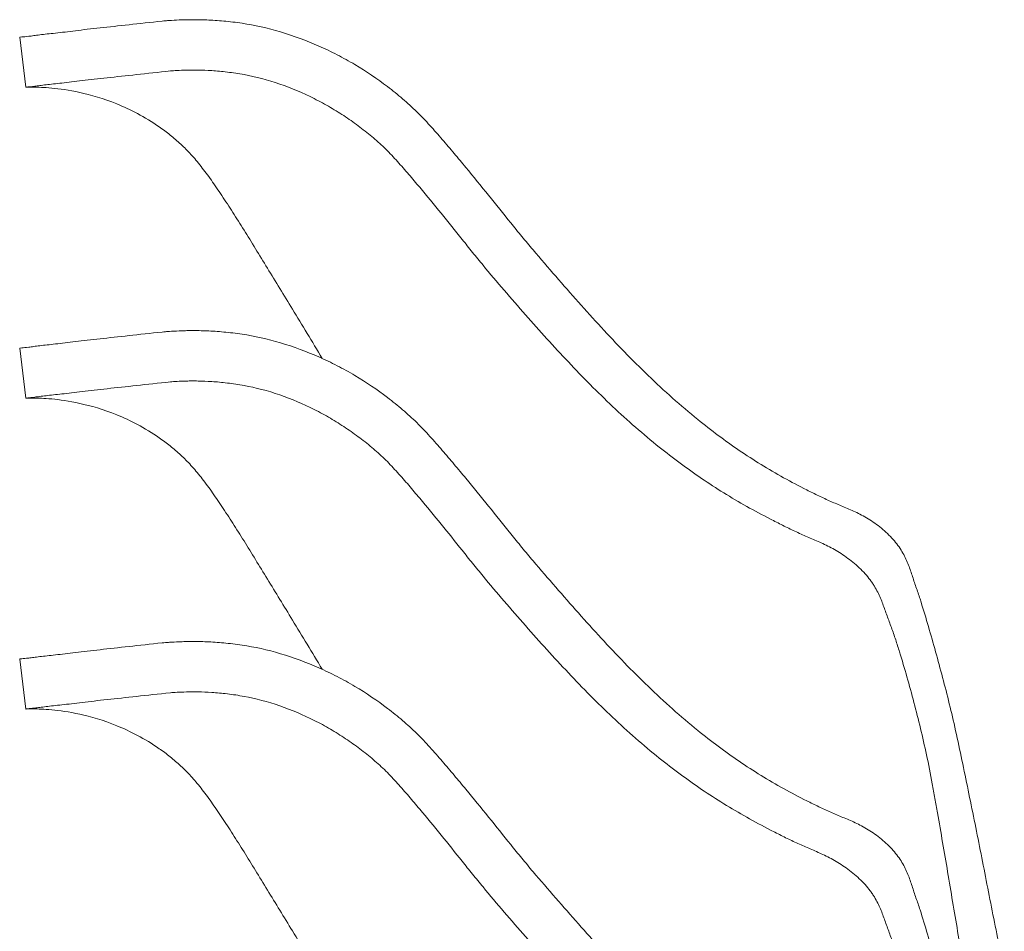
# Model space of a CAD drawing. Header units: centimetres. Extents: x -28 to 145, y -313 to 96.
# Tile 51 of 64: x 79 to 94, y -82 to -68. Entities that reach past the tile are written whole.
import ezdxf

# ---------------------------------------------------------------- set-up
doc = ezdxf.new("R2010")
doc.units = ezdxf.units.CM
doc.layers.add('Main lines', color=7, linetype='Continuous', lineweight=13, true_color=0x000000)
doc.layers.add('Predefinito', color=7, linetype='Continuous', true_color=0x000000)

# ---------------------------------------------------------------- blocks, each defined once
blk = doc.blocks.new('CB-298_Petal_Stacked_2D_Side')
at = {"layer": 'Main lines'}
for p, q in [((-39.217, 129.913), (-39.125, 129.146)), ((-39.217, 125.14), (-39.125, 124.373)), ((-39.217, 120.367), (-39.125, 119.6))]:
    blk.add_line(p, q, dxfattribs=at)
for points in [[(-37.028, 130.161), (-37.391, 130.123), (-37.709, 130.086), (-37.983, 130.057)], [(-37.028, 125.388), (-37.391, 125.35), (-37.709, 125.314), (-37.983, 125.284)], [(-37.028, 120.616), (-37.391, 120.577), (-37.709, 120.541), (-37.983, 120.511)]]:
    blk.add_open_spline(points, degree=3, dxfattribs=at)
for points, knots in [([(-35.214, 129.995), (-35.415, 130.055), (-35.613, 130.098), (-35.852, 130.134), (-35.9, 130.141), (-35.994, 130.152), (-36.04, 130.157), (-36.176, 130.169), (-36.262, 130.175), (-36.425, 130.181), (-36.501, 130.182), (-36.608, 130.182), (-36.642, 130.181), (-36.707, 130.18), (-36.738, 130.179), (-36.824, 130.176), (-36.875, 130.173), (-36.941, 130.169), (-36.961, 130.167), (-36.998, 130.164), (-37.014, 130.163), (-37.028, 130.161)], [985.390002, 985.390002, 985.390002, 985.390002, 991.724493, 991.724493, 993.308115, 993.308115, 994.891738, 994.891738, 998.058983, 998.058983, 1001.226228, 1001.226228, 1002.809851, 1002.809851, 1004.393474, 1004.393474, 1007.560719, 1007.560719, 1009.144341, 1009.144341, 1010.727964, 1010.727964, 1010.727964, 1010.727964]), ([(-37.983, 130.057), (-38.051, 130.049), (-38.117, 130.042), (-38.242, 130.028), (-38.302, 130.02), (-38.416, 130.006), (-38.47, 129.999), (-38.573, 129.987), (-38.621, 129.981), (-38.713, 129.972), (-38.756, 129.967), (-38.836, 129.959), (-38.873, 129.954), (-38.942, 129.946), (-38.973, 129.941), (-39.03, 129.934), (-39.056, 129.93), (-39.125, 129.922), (-39.159, 129.919), (-39.205, 129.915), (-39.217, 129.913), (-39.217, 129.913)], [1051.500156, 1051.500156, 1051.500156, 1051.500156, 1061.693204, 1061.693204, 1071.886252, 1071.886252, 1082.0793, 1082.0793, 1092.272349, 1092.272349, 1102.465397, 1102.465397, 1112.658445, 1112.658445, 1122.851493, 1122.851493, 1133.044541, 1133.044541, 1153.430637, 1153.430637, 1173.81658, 1173.81658, 1173.81658, 1173.81658]), ([(-28.809, 124.045), (-29.072, 124.258), (-29.325, 124.484), (-29.694, 124.84), (-29.816, 124.961), (-30.055, 125.208), (-30.173, 125.333), (-30.409, 125.587), (-30.526, 125.717), (-30.758, 125.978), (-30.874, 126.11), (-31.106, 126.377), (-31.222, 126.512), (-31.395, 126.717), (-31.453, 126.785), (-31.567, 126.924), (-31.624, 126.994), (-31.793, 127.204), (-31.906, 127.345), (-32.135, 127.629), (-32.251, 127.771), (-32.429, 127.986), (-32.488, 128.057), (-32.608, 128.2), (-32.669, 128.272), (-32.761, 128.379), (-32.793, 128.415), (-32.856, 128.487), (-32.888, 128.523), (-32.953, 128.594), (-32.986, 128.63), (-33.053, 128.7), (-33.088, 128.735), (-33.193, 128.838), (-33.265, 128.904), (-33.415, 129.032), (-33.492, 129.094), (-33.729, 129.275), (-33.896, 129.389), (-34.161, 129.546), (-34.252, 129.596), (-34.436, 129.691), (-34.529, 129.736), (-34.814, 129.861), (-35.011, 129.934), (-35.214, 129.995)], [883.141072, 883.141072, 883.141072, 883.141072, 895.922188, 895.922188, 902.312746, 902.312746, 908.703304, 908.703304, 915.093863, 915.093863, 921.484421, 921.484421, 927.874979, 927.874979, 931.070258, 931.070258, 934.265537, 934.265537, 940.656095, 940.656095, 947.046653, 947.046653, 950.241933, 950.241933, 953.437212, 953.437212, 955.034851, 955.034851, 956.632491, 956.632491, 958.23013, 958.23013, 959.82777, 959.82777, 963.023049, 963.023049, 966.218328, 966.218328, 972.608886, 972.608886, 975.804165, 975.804165, 978.999444, 978.999444, 985.390002, 985.390002, 985.390002, 985.390002]), ([(-36.904, 129.395), (-37.088, 129.376), (-37.261, 129.357), (-37.584, 129.322), (-37.734, 129.306), (-37.873, 129.291)], [245.789728, 245.789728, 245.789728, 245.789728, 266.32738, 266.32738, 286.865033, 286.865033, 286.865033, 286.865033]), ([(-35.225, 129.195), (-35.411, 129.26), (-35.594, 129.306), (-35.815, 129.347), (-35.858, 129.354), (-35.945, 129.367), (-35.988, 129.373), (-36.113, 129.388), (-36.193, 129.395), (-36.343, 129.405), (-36.413, 129.408), (-36.511, 129.409), (-36.543, 129.409), (-36.604, 129.409), (-36.632, 129.409), (-36.713, 129.407), (-36.76, 129.405), (-36.842, 129.4), (-36.876, 129.398), (-36.904, 129.395)], [221.587678, 221.587678, 221.587678, 221.587678, 227.63819, 227.63819, 229.150818, 229.150818, 230.663447, 230.663447, 233.688703, 233.688703, 236.713959, 236.713959, 238.226587, 238.226587, 239.739215, 239.739215, 242.764472, 242.764472, 245.789728, 245.789728, 245.789728, 245.789728]), ([(-37.873, 129.291), (-38.012, 129.276), (-38.139, 129.261), (-38.313, 129.24), (-38.368, 129.233), (-38.473, 129.221), (-38.522, 129.215), (-38.661, 129.2), (-38.742, 129.192), (-38.847, 129.179), (-38.878, 129.175), (-38.936, 129.167), (-38.962, 129.163), (-39.032, 129.155), (-39.067, 129.152), (-39.114, 129.148), (-39.125, 129.146), (-39.125, 129.146)], [286.865033, 286.865033, 286.865033, 286.865033, 307.402685, 307.402685, 317.671511, 317.671511, 327.940337, 327.940337, 348.47799, 348.47799, 358.746816, 358.746816, 369.015642, 369.015642, 389.553294, 389.553294, 410.090947, 410.090947, 410.090947, 410.090947]), ([(-39.125, 129.146), (-39.11, 129.146), (-39.07, 129.148), (-38.937, 129.146), (-38.844, 129.144), (-38.607, 129.122), (-38.463, 129.102), (-38.126, 129.028), (-37.934, 128.974), (-37.624, 128.848), (-37.517, 128.798), (-37.298, 128.682), (-37.186, 128.615), (-37.019, 128.498), (-36.963, 128.456), (-36.852, 128.367), (-36.797, 128.32), (-36.69, 128.221), (-36.639, 128.17), (-36.563, 128.086), (-36.537, 128.057), (-36.486, 127.996), (-36.46, 127.963), (-36.381, 127.864), (-36.328, 127.793), (-36.222, 127.643), (-36.168, 127.564), (-36.058, 127.398), (-36.002, 127.312), (-35.889, 127.136), (-35.832, 127.045), (-35.716, 126.86), (-35.658, 126.764), (-35.538, 126.569), (-35.477, 126.469), (-35.352, 126.265), (-35.289, 126.161), (-35.224, 126.056)], [410.090947, 410.090947, 410.090947, 410.090947, 425.343416, 425.343416, 440.595885, 440.595885, 455.848354, 455.848354, 471.100823, 471.100823, 478.727057, 478.727057, 486.353292, 486.353292, 490.166409, 490.166409, 493.979526, 493.979526, 497.792643, 497.792643, 499.699202, 499.699202, 501.605761, 501.605761, 505.418878, 505.418878, 509.231995, 509.231995, 513.045112, 513.045112, 516.85823, 516.85823, 520.671347, 520.671347, 524.484464, 524.484464, 528.297581, 528.297581, 528.297581, 528.297581]), ([(-29.4, 123.621), (-29.523, 123.72), (-29.645, 123.821), (-29.883, 124.03), (-30.001, 124.136), (-30.232, 124.355), (-30.347, 124.467), (-30.573, 124.694), (-30.684, 124.81), (-30.906, 125.046), (-31.016, 125.165), (-31.236, 125.406), (-31.344, 125.528), (-31.562, 125.777), (-31.671, 125.903), (-31.889, 126.156), (-31.998, 126.283), (-32.159, 126.479), (-32.213, 126.544), (-32.32, 126.676), (-32.373, 126.743), (-32.532, 126.943), (-32.639, 127.077), (-32.856, 127.344), (-32.966, 127.477), (-33.133, 127.676), (-33.189, 127.742), (-33.274, 127.841), (-33.303, 127.874), (-33.36, 127.94), (-33.389, 127.972), (-33.476, 128.069), (-33.535, 128.133), (-33.627, 128.224), (-33.659, 128.253), (-33.723, 128.311), (-33.755, 128.34), (-33.855, 128.425), (-33.925, 128.48), (-34.067, 128.587), (-34.14, 128.64), (-34.291, 128.741), (-34.369, 128.79), (-34.528, 128.883), (-34.611, 128.928), (-34.865, 129.056), (-35.041, 129.131), (-35.225, 129.195)], [125.544604, 125.544604, 125.544604, 125.544604, 131.547296, 131.547296, 137.549988, 137.549988, 143.55268, 143.55268, 149.555372, 149.555372, 155.558065, 155.558065, 161.560757, 161.560757, 167.563449, 167.563449, 173.566141, 173.566141, 176.567487, 176.567487, 179.568833, 179.568833, 185.571525, 185.571525, 191.574217, 191.574217, 194.575563, 194.575563, 196.076236, 196.076236, 197.576909, 197.576909, 200.578255, 200.578255, 202.078928, 202.078928, 203.579601, 203.579601, 206.580947, 206.580947, 209.582293, 209.582293, 212.583639, 212.583639, 215.584986, 215.584986, 221.587678, 221.587678, 221.587678, 221.587678]), ([(-35.224, 126.056), (-35.16, 125.951), (-35.095, 125.846), (-34.881, 125.495), (-34.73, 125.244), (-34.575, 124.983)], [528.297581, 528.297581, 528.297581, 528.297581, 532.110699, 532.110699, 540.728047, 540.728047, 540.728047, 540.728047]), ([(-35.214, 125.222), (-35.415, 125.283), (-35.613, 125.325), (-35.852, 125.361), (-35.9, 125.368), (-35.994, 125.379), (-36.04, 125.384), (-36.176, 125.396), (-36.262, 125.402), (-36.425, 125.408), (-36.501, 125.41), (-36.608, 125.409), (-36.642, 125.409), (-36.707, 125.407), (-36.738, 125.406), (-36.824, 125.403), (-36.875, 125.4), (-36.941, 125.396), (-36.961, 125.394), (-36.998, 125.391), (-37.014, 125.39), (-37.028, 125.388)], [227.4581, 227.4581, 227.4581, 227.4581, 233.792591, 233.792591, 235.376213, 235.376213, 236.959836, 236.959836, 240.127081, 240.127081, 243.294326, 243.294326, 244.877949, 244.877949, 246.461572, 246.461572, 249.628817, 249.628817, 251.212439, 251.212439, 252.796062, 252.796062, 252.796062, 252.796062]), ([(-37.983, 125.284), (-38.051, 125.277), (-38.117, 125.269), (-38.242, 125.255), (-38.302, 125.247), (-38.416, 125.233), (-38.47, 125.227), (-38.573, 125.214), (-38.621, 125.209), (-38.713, 125.199), (-38.756, 125.194), (-38.836, 125.186), (-38.873, 125.182), (-38.942, 125.173), (-38.973, 125.169), (-39.03, 125.161), (-39.056, 125.158), (-39.125, 125.15), (-39.159, 125.147), (-39.205, 125.142), (-39.217, 125.14), (-39.217, 125.14)], [293.568252, 293.568252, 293.568252, 293.568252, 303.7613, 303.7613, 313.954348, 313.954348, 324.147395, 324.147395, 334.340443, 334.340443, 344.53349, 344.53349, 354.726538, 354.726538, 364.919586, 364.919586, 375.112633, 375.112633, 395.498728, 395.498728, 415.884678, 415.884678, 415.884678, 415.884678]), ([(-28.809, 119.272), (-29.072, 119.485), (-29.325, 119.712), (-29.694, 120.067), (-29.816, 120.188), (-30.055, 120.435), (-30.173, 120.56), (-30.409, 120.815), (-30.526, 120.944), (-30.758, 121.205), (-30.874, 121.338), (-31.106, 121.604), (-31.222, 121.739), (-31.395, 121.944), (-31.453, 122.012), (-31.567, 122.151), (-31.624, 122.221), (-31.793, 122.431), (-31.906, 122.572), (-32.135, 122.856), (-32.251, 122.999), (-32.429, 123.213), (-32.488, 123.284), (-32.608, 123.427), (-32.669, 123.499), (-32.761, 123.607), (-32.793, 123.642), (-32.856, 123.714), (-32.888, 123.75), (-32.953, 123.822), (-32.986, 123.857), (-33.053, 123.927), (-33.088, 123.962), (-33.193, 124.065), (-33.265, 124.132), (-33.415, 124.259), (-33.492, 124.322), (-33.729, 124.502), (-33.896, 124.616), (-34.161, 124.774), (-34.252, 124.824), (-34.436, 124.918), (-34.529, 124.963), (-34.814, 125.088), (-35.011, 125.161), (-35.214, 125.222)], [125.20917, 125.20917, 125.20917, 125.20917, 137.990286, 137.990286, 144.380844, 144.380844, 150.771402, 150.771402, 157.161961, 157.161961, 163.552519, 163.552519, 169.943077, 169.943077, 173.138356, 173.138356, 176.333635, 176.333635, 182.724193, 182.724193, 189.114751, 189.114751, 192.310031, 192.310031, 195.50531, 195.50531, 197.102949, 197.102949, 198.700589, 198.700589, 200.298228, 200.298228, 201.895868, 201.895868, 205.091147, 205.091147, 208.286426, 208.286426, 214.676984, 214.676984, 217.872263, 217.872263, 221.067542, 221.067542, 227.4581, 227.4581, 227.4581, 227.4581]), ([(-36.904, 124.622), (-37.088, 124.603), (-37.261, 124.585), (-37.584, 124.549), (-37.734, 124.533), (-37.873, 124.518)], [245.789728, 245.789728, 245.789728, 245.789728, 266.32738, 266.32738, 286.865033, 286.865033, 286.865033, 286.865033]), ([(-35.225, 124.422), (-35.411, 124.487), (-35.594, 124.533), (-35.815, 124.574), (-35.858, 124.581), (-35.945, 124.594), (-35.988, 124.6), (-36.113, 124.615), (-36.193, 124.622), (-36.343, 124.632), (-36.413, 124.635), (-36.511, 124.636), (-36.543, 124.637), (-36.604, 124.636), (-36.632, 124.636), (-36.713, 124.634), (-36.76, 124.632), (-36.842, 124.628), (-36.876, 124.625), (-36.904, 124.622)], [221.587678, 221.587678, 221.587678, 221.587678, 227.63819, 227.63819, 229.150818, 229.150818, 230.663447, 230.663447, 233.688703, 233.688703, 236.713959, 236.713959, 238.226587, 238.226587, 239.739215, 239.739215, 242.764472, 242.764472, 245.789728, 245.789728, 245.789728, 245.789728]), ([(-37.873, 124.518), (-38.012, 124.503), (-38.139, 124.488), (-38.313, 124.467), (-38.368, 124.461), (-38.473, 124.448), (-38.522, 124.442), (-38.661, 124.427), (-38.742, 124.419), (-38.847, 124.406), (-38.878, 124.402), (-38.936, 124.394), (-38.962, 124.391), (-39.032, 124.382), (-39.067, 124.379), (-39.114, 124.375), (-39.125, 124.373), (-39.125, 124.373)], [286.865033, 286.865033, 286.865033, 286.865033, 307.402685, 307.402685, 317.671511, 317.671511, 327.940337, 327.940337, 348.47799, 348.47799, 358.746816, 358.746816, 369.015642, 369.015642, 389.553294, 389.553294, 410.090947, 410.090947, 410.090947, 410.090947]), ([(-29.4, 118.848), (-29.523, 118.947), (-29.645, 119.048), (-29.883, 119.257), (-30.001, 119.364), (-30.232, 119.582), (-30.347, 119.694), (-30.573, 119.922), (-30.684, 120.038), (-30.906, 120.273), (-31.016, 120.392), (-31.236, 120.633), (-31.344, 120.756), (-31.562, 121.004), (-31.671, 121.13), (-31.889, 121.383), (-31.998, 121.51), (-32.159, 121.706), (-32.213, 121.771), (-32.32, 121.904), (-32.373, 121.97), (-32.532, 122.17), (-32.639, 122.304), (-32.856, 122.571), (-32.966, 122.704), (-33.133, 122.903), (-33.189, 122.969), (-33.274, 123.068), (-33.303, 123.101), (-33.36, 123.167), (-33.389, 123.199), (-33.476, 123.296), (-33.535, 123.36), (-33.627, 123.451), (-33.659, 123.48), (-33.723, 123.538), (-33.755, 123.567), (-33.855, 123.652), (-33.925, 123.707), (-34.067, 123.815), (-34.14, 123.867), (-34.291, 123.968), (-34.369, 124.017), (-34.528, 124.111), (-34.611, 124.155), (-34.865, 124.283), (-35.041, 124.358), (-35.225, 124.422)], [125.544604, 125.544604, 125.544604, 125.544604, 131.547296, 131.547296, 137.549988, 137.549988, 143.55268, 143.55268, 149.555372, 149.555372, 155.558065, 155.558065, 161.560757, 161.560757, 167.563449, 167.563449, 173.566141, 173.566141, 176.567487, 176.567487, 179.568833, 179.568833, 185.571525, 185.571525, 191.574217, 191.574217, 194.575563, 194.575563, 196.076236, 196.076236, 197.576909, 197.576909, 200.578255, 200.578255, 202.078928, 202.078928, 203.579601, 203.579601, 206.580947, 206.580947, 209.582293, 209.582293, 212.583639, 212.583639, 215.584986, 215.584986, 221.587678, 221.587678, 221.587678, 221.587678]), ([(-39.125, 124.373), (-39.11, 124.373), (-39.07, 124.375), (-38.937, 124.373), (-38.844, 124.371), (-38.607, 124.349), (-38.463, 124.329), (-38.126, 124.255), (-37.934, 124.201), (-37.624, 124.075), (-37.517, 124.026), (-37.298, 123.909), (-37.186, 123.842), (-37.019, 123.725), (-36.963, 123.683), (-36.852, 123.594), (-36.797, 123.547), (-36.69, 123.448), (-36.639, 123.397), (-36.563, 123.313), (-36.537, 123.284), (-36.486, 123.223), (-36.46, 123.191), (-36.381, 123.091), (-36.328, 123.02), (-36.222, 122.87), (-36.168, 122.791), (-36.058, 122.625), (-36.002, 122.539), (-35.889, 122.363), (-35.832, 122.273), (-35.716, 122.087), (-35.658, 121.991), (-35.538, 121.796), (-35.477, 121.696), (-35.352, 121.492), (-35.289, 121.388), (-35.224, 121.283)], [410.090947, 410.090947, 410.090947, 410.090947, 425.343416, 425.343416, 440.595885, 440.595885, 455.848354, 455.848354, 471.100823, 471.100823, 478.727057, 478.727057, 486.353292, 486.353292, 490.166409, 490.166409, 493.979526, 493.979526, 497.792643, 497.792643, 499.699202, 499.699202, 501.605761, 501.605761, 505.418878, 505.418878, 509.231995, 509.231995, 513.045112, 513.045112, 516.85823, 516.85823, 520.671347, 520.671347, 524.484464, 524.484464, 528.297581, 528.297581, 528.297581, 528.297581]), ([(-25.52, 121.655), (-25.54, 121.714), (-25.559, 121.773), (-25.608, 121.894), (-25.637, 121.955), (-25.693, 122.048), (-25.714, 122.08), (-25.759, 122.142), (-25.784, 122.172), (-25.837, 122.233), (-25.867, 122.264), (-25.928, 122.322), (-25.959, 122.35), (-26.024, 122.403), (-26.058, 122.429), (-26.125, 122.477), (-26.159, 122.499), (-26.227, 122.541), (-26.262, 122.56), (-26.328, 122.596), (-26.361, 122.612), (-26.458, 122.658), (-26.521, 122.684), (-26.614, 122.722), (-26.645, 122.735), (-26.707, 122.761), (-26.737, 122.774), (-26.83, 122.815), (-26.891, 122.844), (-27.014, 122.903), (-27.075, 122.933), (-27.256, 123.023), (-27.374, 123.086), (-27.609, 123.216), (-27.724, 123.283), (-27.951, 123.424), (-28.063, 123.496), (-28.392, 123.72), (-28.603, 123.879), (-28.809, 124.045)], [832.682792, 832.682792, 832.682792, 832.682792, 835.205706, 835.205706, 837.72862, 837.72862, 838.990077, 838.990077, 840.251534, 840.251534, 841.512991, 841.512991, 842.774448, 842.774448, 844.035905, 844.035905, 845.297362, 845.297362, 846.558819, 846.558819, 847.820276, 847.820276, 850.34319, 850.34319, 851.604647, 851.604647, 852.866104, 852.866104, 855.389018, 855.389018, 857.911932, 857.911932, 862.95776, 862.95776, 868.003588, 868.003588, 873.049416, 873.049416, 883.141072, 883.141072, 883.141072, 883.141072]), ([(-25.298, 118.899), (-25.357, 119.17), (-25.421, 119.437), (-25.56, 119.964), (-25.634, 120.223), (-25.731, 120.539), (-25.751, 120.601), (-25.792, 120.726), (-25.814, 120.788), (-25.859, 120.911), (-25.882, 120.972), (-25.915, 121.063), (-25.926, 121.093), (-25.948, 121.153), (-25.958, 121.183), (-25.991, 121.273), (-26.015, 121.333), (-26.062, 121.424), (-26.079, 121.455), (-26.108, 121.502), (-26.119, 121.518), (-26.14, 121.55), (-26.152, 121.566), (-26.188, 121.614), (-26.213, 121.646), (-26.269, 121.708), (-26.3, 121.739), (-26.362, 121.798), (-26.394, 121.826), (-26.461, 121.881), (-26.495, 121.907), (-26.564, 121.957), (-26.599, 121.98), (-26.668, 122.023), (-26.703, 122.043), (-26.806, 122.1), (-26.872, 122.132), (-27.002, 122.191), (-27.066, 122.217), (-27.193, 122.272), (-27.256, 122.3), (-27.383, 122.359), (-27.445, 122.39), (-27.57, 122.452), (-27.632, 122.484), (-27.817, 122.579), (-27.938, 122.644), (-28.177, 122.778), (-28.295, 122.847), (-28.526, 122.99), (-28.639, 123.064), (-28.974, 123.292), (-29.19, 123.452), (-29.4, 123.621)], [44.040833, 44.040833, 44.040833, 44.040833, 54.228804, 54.228804, 64.416776, 64.416776, 66.963769, 66.963769, 69.510761, 69.510761, 72.057754, 72.057754, 73.331251, 73.331251, 74.604747, 74.604747, 77.15174, 77.15174, 78.425236, 78.425236, 79.061985, 79.061985, 79.698733, 79.698733, 80.972229, 80.972229, 82.245726, 82.245726, 83.519222, 83.519222, 84.792719, 84.792719, 86.066215, 86.066215, 87.339711, 87.339711, 89.886704, 89.886704, 92.433697, 92.433697, 94.98069, 94.98069, 97.527683, 97.527683, 100.074676, 100.074676, 105.168661, 105.168661, 110.262647, 110.262647, 115.356633, 115.356633, 125.544604, 125.544604, 125.544604, 125.544604]), ([(-24.864, 119.324), (-24.895, 119.461), (-24.927, 119.597), (-24.994, 119.867), (-25.029, 120.001), (-25.1, 120.266), (-25.136, 120.398), (-25.209, 120.659), (-25.246, 120.787), (-25.32, 121.041), (-25.357, 121.166), (-25.417, 121.351), (-25.439, 121.413), (-25.47, 121.504), (-25.48, 121.535), (-25.501, 121.595), (-25.51, 121.625), (-25.52, 121.655)], [802.407825, 802.407825, 802.407825, 802.407825, 807.453653, 807.453653, 812.49948, 812.49948, 817.545308, 817.545308, 822.591136, 822.591136, 827.636964, 827.636964, 830.159878, 830.159878, 831.421335, 831.421335, 832.682792, 832.682792, 832.682792, 832.682792]), ([(-35.224, 121.283), (-35.16, 121.179), (-35.095, 121.073), (-34.881, 120.722), (-34.73, 120.471), (-34.575, 120.21)], [528.297581, 528.297581, 528.297581, 528.297581, 532.110699, 532.110699, 540.729699, 540.729699, 540.729699, 540.729699]), ([(-35.214, 120.449), (-35.415, 120.51), (-35.613, 120.552), (-35.852, 120.588), (-35.9, 120.595), (-35.994, 120.606), (-36.04, 120.611), (-36.176, 120.624), (-36.262, 120.629), (-36.425, 120.636), (-36.501, 120.637), (-36.608, 120.636), (-36.642, 120.636), (-36.707, 120.634), (-36.738, 120.634), (-36.824, 120.63), (-36.875, 120.627), (-36.941, 120.623), (-36.961, 120.622), (-36.998, 120.618), (-37.014, 120.617), (-37.028, 120.616)], [227.4581, 227.4581, 227.4581, 227.4581, 233.792591, 233.792591, 235.376213, 235.376213, 236.959836, 236.959836, 240.127081, 240.127081, 243.294326, 243.294326, 244.877949, 244.877949, 246.461572, 246.461572, 249.628817, 249.628817, 251.212439, 251.212439, 252.796062, 252.796062, 252.796062, 252.796062]), ([(-37.983, 120.511), (-38.051, 120.504), (-38.117, 120.497), (-38.242, 120.482), (-38.302, 120.475), (-38.416, 120.461), (-38.47, 120.454), (-38.573, 120.441), (-38.621, 120.436), (-38.713, 120.426), (-38.756, 120.421), (-38.836, 120.413), (-38.873, 120.409), (-38.942, 120.4), (-38.973, 120.396), (-39.03, 120.388), (-39.056, 120.385), (-39.125, 120.377), (-39.159, 120.374), (-39.205, 120.369), (-39.217, 120.367), (-39.217, 120.367)], [293.568252, 293.568252, 293.568252, 293.568252, 303.7613, 303.7613, 313.954348, 313.954348, 324.147395, 324.147395, 334.340443, 334.340443, 344.53349, 344.53349, 354.726538, 354.726538, 364.919586, 364.919586, 375.112633, 375.112633, 395.498728, 395.498728, 415.884678, 415.884678, 415.884678, 415.884678]), ([(-28.809, 114.499), (-29.072, 114.712), (-29.325, 114.939), (-29.694, 115.294), (-29.816, 115.415), (-30.055, 115.662), (-30.173, 115.787), (-30.409, 116.042), (-30.526, 116.171), (-30.758, 116.433), (-30.874, 116.565), (-31.106, 116.832), (-31.222, 116.966), (-31.395, 117.171), (-31.453, 117.24), (-31.567, 117.378), (-31.624, 117.448), (-31.793, 117.658), (-31.906, 117.8), (-32.135, 118.083), (-32.251, 118.226), (-32.429, 118.44), (-32.488, 118.511), (-32.608, 118.654), (-32.669, 118.726), (-32.761, 118.834), (-32.793, 118.87), (-32.856, 118.941), (-32.888, 118.977), (-32.953, 119.049), (-32.986, 119.084), (-33.053, 119.155), (-33.088, 119.189), (-33.193, 119.292), (-33.265, 119.359), (-33.415, 119.487), (-33.492, 119.549), (-33.729, 119.73), (-33.896, 119.843), (-34.161, 120.001), (-34.252, 120.051), (-34.436, 120.145), (-34.529, 120.19), (-34.814, 120.315), (-35.011, 120.388), (-35.214, 120.449)], [125.20917, 125.20917, 125.20917, 125.20917, 137.990286, 137.990286, 144.380844, 144.380844, 150.771402, 150.771402, 157.161961, 157.161961, 163.552519, 163.552519, 169.943077, 169.943077, 173.138356, 173.138356, 176.333635, 176.333635, 182.724193, 182.724193, 189.114751, 189.114751, 192.310031, 192.310031, 195.50531, 195.50531, 197.102949, 197.102949, 198.700589, 198.700589, 200.298228, 200.298228, 201.895868, 201.895868, 205.091147, 205.091147, 208.286426, 208.286426, 214.676984, 214.676984, 217.872263, 217.872263, 221.067542, 221.067542, 227.4581, 227.4581, 227.4581, 227.4581]), ([(-37.873, 119.745), (-37.734, 119.76), (-37.584, 119.777), (-37.261, 119.812), (-37.088, 119.83), (-36.904, 119.849)], [539.855413, 539.855413, 539.855413, 539.855413, 560.406981, 560.406981, 580.958549, 580.958549, 580.958549, 580.958549]), ([(-36.904, 119.849), (-36.876, 119.852), (-36.842, 119.855), (-36.76, 119.859), (-36.713, 119.861), (-36.632, 119.863), (-36.604, 119.864), (-36.543, 119.864), (-36.511, 119.864), (-36.413, 119.862), (-36.343, 119.859), (-36.193, 119.85), (-36.113, 119.843), (-35.988, 119.827), (-35.945, 119.822), (-35.858, 119.809), (-35.815, 119.801), (-35.594, 119.76), (-35.411, 119.714), (-35.225, 119.649)], [580.958549, 580.958549, 580.958549, 580.958549, 583.983805, 583.983805, 587.009061, 587.009061, 588.521689, 588.521689, 590.034318, 590.034318, 593.059574, 593.059574, 596.08483, 596.08483, 597.597458, 597.597458, 599.110086, 599.110086, 605.160599, 605.160599, 605.160599, 605.160599]), ([(-39.125, 119.6), (-39.125, 119.6), (-39.113, 119.602), (-39.067, 119.607), (-39.032, 119.61), (-38.962, 119.618), (-38.936, 119.621), (-38.878, 119.629), (-38.847, 119.633), (-38.742, 119.646), (-38.661, 119.654), (-38.522, 119.669), (-38.473, 119.675), (-38.368, 119.688), (-38.313, 119.695), (-38.139, 119.716), (-38.012, 119.73), (-37.873, 119.745)], [416.65733, 416.65733, 416.65733, 416.65733, 437.097575, 437.097575, 457.649142, 457.649142, 467.924926, 467.924926, 478.20071, 478.20071, 498.752278, 498.752278, 509.028062, 509.028062, 519.303845, 519.303845, 539.855413, 539.855413, 539.855413, 539.855413]), ([(-39.125, 119.6), (-39.11, 119.601), (-39.07, 119.602), (-38.937, 119.601), (-38.844, 119.598), (-38.607, 119.576), (-38.463, 119.557), (-38.126, 119.483), (-37.934, 119.428), (-37.624, 119.302), (-37.517, 119.253), (-37.298, 119.136), (-37.186, 119.069), (-37.019, 118.952), (-36.963, 118.911), (-36.852, 118.821), (-36.797, 118.774), (-36.69, 118.675), (-36.639, 118.624), (-36.563, 118.54), (-36.537, 118.511), (-36.486, 118.45), (-36.46, 118.418), (-36.381, 118.318), (-36.328, 118.247), (-36.222, 118.097), (-36.168, 118.018), (-36.058, 117.853), (-36.002, 117.767), (-35.889, 117.59), (-35.832, 117.5), (-35.716, 117.314), (-35.658, 117.219), (-35.538, 117.023), (-35.477, 116.923), (-35.352, 116.719), (-35.289, 116.615), (-35.224, 116.511)], [416.65733, 416.65733, 416.65733, 416.65733, 431.909799, 431.909799, 447.162268, 447.162268, 462.414737, 462.414737, 477.667206, 477.667206, 485.293441, 485.293441, 492.919675, 492.919675, 496.732792, 496.732792, 500.54591, 500.54591, 504.359027, 504.359027, 506.265586, 506.265586, 508.172144, 508.172144, 511.985261, 511.985261, 515.798379, 515.798379, 519.611496, 519.611496, 523.424613, 523.424613, 527.23773, 527.23773, 531.050848, 531.050848, 534.863965, 534.863965, 534.863965, 534.863965]), ([(-35.225, 119.649), (-35.041, 119.585), (-34.865, 119.51), (-34.611, 119.383), (-34.528, 119.338), (-34.369, 119.244), (-34.291, 119.195), (-34.14, 119.094), (-34.067, 119.042), (-33.925, 118.934), (-33.855, 118.879), (-33.755, 118.794), (-33.723, 118.766), (-33.659, 118.708), (-33.627, 118.678), (-33.535, 118.587), (-33.476, 118.523), (-33.389, 118.427), (-33.36, 118.394), (-33.303, 118.328), (-33.274, 118.295), (-33.189, 118.196), (-33.133, 118.13), (-32.966, 117.931), (-32.856, 117.798), (-32.639, 117.531), (-32.532, 117.397), (-32.373, 117.197), (-32.32, 117.131), (-32.213, 116.999), (-32.159, 116.933), (-31.998, 116.738), (-31.889, 116.61), (-31.671, 116.357), (-31.562, 116.231), (-31.344, 115.983), (-31.236, 115.86), (-31.016, 115.619), (-30.906, 115.5), (-30.684, 115.265), (-30.573, 115.149), (-30.347, 114.921), (-30.232, 114.809), (-30.001, 114.591), (-29.883, 114.484), (-29.645, 114.275), (-29.523, 114.174), (-29.4, 114.075)], [605.160599, 605.160599, 605.160599, 605.160599, 611.163291, 611.163291, 614.164637, 614.164637, 617.165983, 617.165983, 620.167329, 620.167329, 623.168675, 623.168675, 624.669348, 624.669348, 626.170021, 626.170021, 629.171367, 629.171367, 630.67204, 630.67204, 632.172714, 632.172714, 635.17406, 635.17406, 641.176752, 641.176752, 647.179444, 647.179444, 650.18079, 650.18079, 653.182136, 653.182136, 659.184828, 659.184828, 665.18752, 665.18752, 671.190212, 671.190212, 677.192904, 677.192904, 683.195596, 683.195596, 689.198288, 689.198288, 695.200981, 695.200981, 701.203673, 701.203673, 701.203673, 701.203673]), ([(-25.52, 116.882), (-25.54, 116.942), (-25.559, 117.001), (-25.608, 117.121), (-25.637, 117.182), (-25.693, 117.276), (-25.714, 117.307), (-25.759, 117.369), (-25.784, 117.4), (-25.837, 117.46), (-25.867, 117.491), (-25.928, 117.549), (-25.959, 117.577), (-26.024, 117.631), (-26.058, 117.656), (-26.125, 117.704), (-26.159, 117.726), (-26.227, 117.768), (-26.262, 117.787), (-26.328, 117.823), (-26.361, 117.839), (-26.458, 117.885), (-26.521, 117.911), (-26.614, 117.95), (-26.645, 117.962), (-26.707, 117.988), (-26.737, 118.001), (-26.83, 118.042), (-26.891, 118.071), (-27.014, 118.13), (-27.075, 118.16), (-27.256, 118.251), (-27.374, 118.313), (-27.609, 118.443), (-27.724, 118.511), (-27.951, 118.651), (-28.063, 118.723), (-28.392, 118.948), (-28.603, 119.106), (-28.809, 119.272)], [74.75089, 74.75089, 74.75089, 74.75089, 77.273804, 77.273804, 79.796718, 79.796718, 81.058175, 81.058175, 82.319632, 82.319632, 83.581089, 83.581089, 84.842546, 84.842546, 86.104003, 86.104003, 87.36546, 87.36546, 88.626917, 88.626917, 89.888374, 89.888374, 92.411288, 92.411288, 93.672745, 93.672745, 94.934202, 94.934202, 97.457116, 97.457116, 99.98003, 99.98003, 105.025858, 105.025858, 110.071686, 110.071686, 115.117514, 115.117514, 125.20917, 125.20917, 125.20917, 125.20917]), ([(-24.104, 115.617), (-24.175, 115.934), (-24.24, 116.248), (-24.332, 116.716), (-24.362, 116.872), (-24.423, 117.182), (-24.454, 117.337), (-24.515, 117.646), (-24.546, 117.8), (-24.608, 118.108), (-24.64, 118.261), (-24.702, 118.567), (-24.734, 118.719), (-24.798, 119.023), (-24.83, 119.174), (-24.864, 119.324)], [757.931902, 757.931902, 757.931902, 757.931902, 769.050883, 769.050883, 774.610373, 774.610373, 780.169863, 780.169863, 785.729354, 785.729354, 791.288844, 791.288844, 796.848334, 796.848334, 802.407825, 802.407825, 802.407825, 802.407825]), ([(-25.298, 114.126), (-25.357, 114.398), (-25.421, 114.665), (-25.56, 115.191), (-25.634, 115.451), (-25.731, 115.766), (-25.751, 115.828), (-25.792, 115.953), (-25.814, 116.015), (-25.859, 116.138), (-25.882, 116.199), (-25.915, 116.29), (-25.926, 116.321), (-25.948, 116.381), (-25.958, 116.411), (-25.991, 116.5), (-26.015, 116.56), (-26.062, 116.652), (-26.079, 116.683), (-26.108, 116.73), (-26.119, 116.746), (-26.14, 116.778), (-26.152, 116.794), (-26.188, 116.842), (-26.213, 116.873), (-26.269, 116.935), (-26.3, 116.966), (-26.362, 117.025), (-26.394, 117.053), (-26.461, 117.108), (-26.495, 117.135), (-26.564, 117.184), (-26.599, 117.207), (-26.668, 117.25), (-26.703, 117.271), (-26.806, 117.327), (-26.872, 117.359), (-27.002, 117.418), (-27.066, 117.445), (-27.193, 117.499), (-27.256, 117.528), (-27.383, 117.587), (-27.445, 117.617), (-27.57, 117.679), (-27.632, 117.711), (-27.817, 117.806), (-27.938, 117.871), (-28.177, 118.005), (-28.295, 118.075), (-28.526, 118.218), (-28.639, 118.291), (-28.974, 118.519), (-29.19, 118.679), (-29.4, 118.848)], [44.040833, 44.040833, 44.040833, 44.040833, 54.228804, 54.228804, 64.416776, 64.416776, 66.963769, 66.963769, 69.510761, 69.510761, 72.057754, 72.057754, 73.331251, 73.331251, 74.604747, 74.604747, 77.15174, 77.15174, 78.425236, 78.425236, 79.061985, 79.061985, 79.698733, 79.698733, 80.972229, 80.972229, 82.245726, 82.245726, 83.519222, 83.519222, 84.792719, 84.792719, 86.066215, 86.066215, 87.339711, 87.339711, 89.886704, 89.886704, 92.433697, 92.433697, 94.98069, 94.98069, 97.527683, 97.527683, 100.074676, 100.074676, 105.168661, 105.168661, 110.262647, 110.262647, 115.356633, 115.356633, 125.544604, 125.544604, 125.544604, 125.544604]), ([(-25.129, 118.004), (-25.142, 118.079), (-25.155, 118.154), (-25.182, 118.303), (-25.195, 118.378), (-25.237, 118.602), (-25.266, 118.751), (-25.298, 118.899)], [33.030625, 33.030625, 33.030625, 33.030625, 35.783177, 35.783177, 38.535729, 38.535729, 44.040833, 44.040833, 44.040833, 44.040833]), ([(-24.655, 115.265), (-24.686, 115.42), (-24.714, 115.574), (-24.769, 115.881), (-24.795, 116.034), (-24.846, 116.34), (-24.872, 116.492), (-24.923, 116.796), (-24.948, 116.948), (-24.999, 117.251), (-25.025, 117.402), (-25.077, 117.703), (-25.103, 117.854), (-25.129, 118.004)], [0, 0, 0, 0, 5.505104, 5.505104, 11.010208, 11.010208, 16.515312, 16.515312, 22.020417, 22.020417, 27.525521, 27.525521, 33.030625, 33.030625, 33.030625, 33.030625]), ([(-24.864, 114.551), (-24.895, 114.688), (-24.927, 114.824), (-24.994, 115.094), (-25.029, 115.228), (-25.1, 115.494), (-25.136, 115.625), (-25.209, 115.886), (-25.246, 116.015), (-25.32, 116.268), (-25.357, 116.393), (-25.417, 116.579), (-25.439, 116.64), (-25.47, 116.732), (-25.48, 116.762), (-25.501, 116.822), (-25.51, 116.852), (-25.52, 116.882)], [44.475923, 44.475923, 44.475923, 44.475923, 49.52175, 49.52175, 54.567578, 54.567578, 59.613406, 59.613406, 64.659234, 64.659234, 69.705062, 69.705062, 72.227976, 72.227976, 73.489433, 73.489433, 74.75089, 74.75089, 74.75089, 74.75089]), ([(-35.224, 116.511), (-35.16, 116.406), (-35.095, 116.3), (-34.881, 115.95), (-34.73, 115.698), (-34.575, 115.437)], [534.863965, 534.863965, 534.863965, 534.863965, 538.677082, 538.677082, 547.294086, 547.294086, 547.294086, 547.294086])]:
    blk.add_open_spline(points, degree=3, knots=knots, dxfattribs=at)

msp = doc.modelspace()

# ---------------------------------------------------------------- block references
at = {"layer": 'Predefinito'}
msp.add_blockref('CB-298_Petal_Stacked_2D_Side', (117.811, -198.658), dxfattribs=at)

doc.saveas('drawing.dxf')
